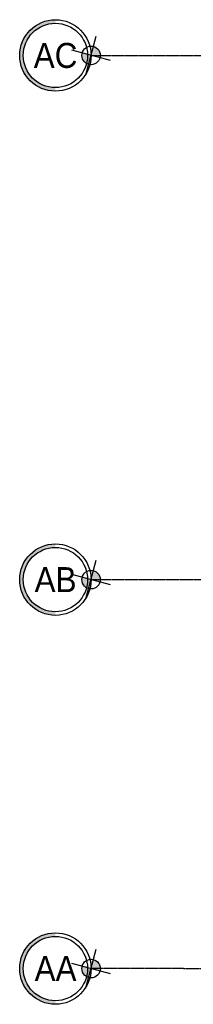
# Model space of a CAD drawing. Header units: inches. Extents: x -281236 to -70395, y 38777 to 102341.
# Tile 1 of 244: x -143441 to -143289, y 40788 to 41653. Entities that reach past the tile are written whole.
import ezdxf
from ezdxf.enums import TextEntityAlignment as Align

# ---------------------------------------------------------------- set-up
doc = ezdxf.new("R2010")
doc.units = ezdxf.units.IN
doc.header["$MEASUREMENT"] = 0
doc.linetypes.add('CENTER', pattern=[2, 1.25, -0.25, 0.25, -0.25])
doc.layers.get('0').update_dxf_attribs({"color": 101})
doc.layers.add('Os-osie glowne', color=8, linetype='CENTER')
doc.layers.add('Os-osie-opis', color=8, linetype='Continuous')
doc.styles.add('dwg_opis duży', font='ARIAL.TTF', dxfattribs={"width": 0.9})

# ---------------------------------------------------------------- blocks, each defined once
blk = doc.blocks.new('_opis_osi')
blk.add_hatch(color=256).paths.add_polyline_path([(32, -32), (28.8, -32, -1), (-28.8, -32), (-32, -32, 1)])
at = {"layer": 'Defpoints'}
h = blk.add_hatch(color=256, dxfattribs=at)
h.paths.add_polyline_path([(-2.15, -8.04, 0.414214), (8.04, -2.15), (0, 0)])
h.paths.add_polyline_path([(-8.04, 2.15), (0, 0), (2.15, 8.04, 0.414214)])
for radius in [32, 28.8]:
    blk.add_circle((0, -32), radius)
for p, q in [((4.64, 17.31), (-4.64, -17.31)), ((17.31, -4.64), (-17.31, 4.64))]:
    blk.add_line(p, q, dxfattribs=at)
blk.add_circle((0, 0), 8.32, dxfattribs=at)
at = {"style": 'dwg_opis duży', "width": 0.9}
blk.add_attdef('AXNAMEV', text='', height=22.4, rotation=90, dxfattribs=at).set_placement((0, -32), align=Align.MIDDLE_CENTER)

msp = doc.modelspace()

# ---------------------------------------------------------------- linework, layer by layer
at = {"layer": 'Os-osie glowne'}
msp.add_line((-138190.25, 40814.38), (-143378.77, 40819.86), dxfattribs=at)
for points in [[(-143378.77, 41621.16), (-138190.25, 41621.16)], [(-143378.77, 41161.16), (-138190.25, 41161.16)]]:
    msp.add_lwpolyline(points, dxfattribs=at)

# ---------------------------------------------------------------- block references
at = {"layer": 'Os-osie-opis'}
ref = msp.add_blockref('_opis_osi', (-143378.77, 41621.16), dxfattribs=dict(at, xscale=0.9799999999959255, yscale=0.9799999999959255, zscale=0.9799999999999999, rotation=270))
ref.add_attrib('AXNAMEV', 'AC', dxfattribs={"layer": '0', "height": 21.952, "style": 'dwg_opis duży', "width": 0.9}).set_placement((-143409.97, 41621.16), align=Align.MIDDLE_CENTER)
ref = msp.add_blockref('_opis_osi', (-143378.77, 41161.16), dxfattribs=dict(at, xscale=0.9799999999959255, yscale=0.9799999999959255, zscale=0.9799999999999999, rotation=270))
ref.add_attrib('AXNAMEV', 'AB', dxfattribs={"layer": '0', "height": 21.952, "style": 'dwg_opis duży', "width": 0.9}).set_placement((-143409.97, 41161.16), align=Align.MIDDLE_CENTER)
ref = msp.add_blockref('_opis_osi', (-143378.77, 40819.86), dxfattribs=dict(at, xscale=0.9799999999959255, yscale=0.9799999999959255, zscale=0.9799999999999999, rotation=270))
ref.add_attrib('AXNAMEV', 'AA', dxfattribs={"layer": '0', "height": 21.952, "style": 'dwg_opis duży', "width": 0.9}).set_placement((-143409.97, 40819.86), align=Align.MIDDLE_CENTER)

doc.saveas('drawing.dxf')
